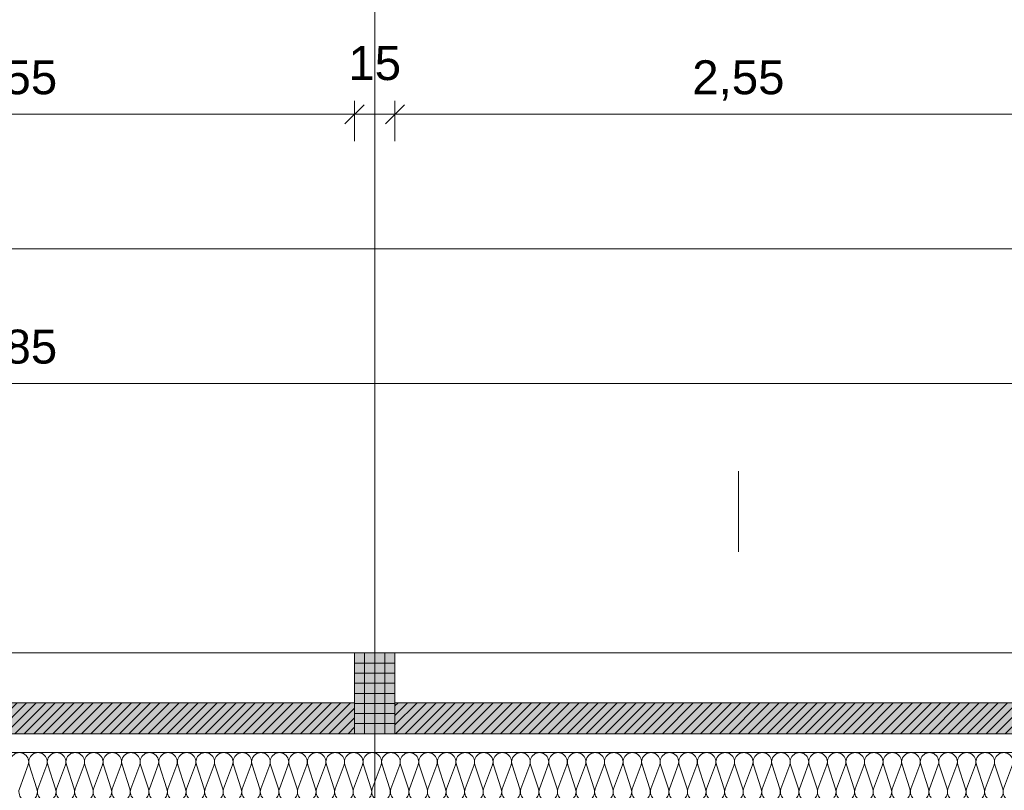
# Model space of a CAD drawing. Header units: metres. Extents: x -111 to 152, y -132 to 99.
# Tile 91 of 256: x -35.07 to -31.41, y 0.17 to 3.03. Entities that reach past the tile are written whole.
import ezdxf

# ---------------------------------------------------------------- set-up
doc = ezdxf.new("R2010")
doc.units = ezdxf.units.M
doc.header["$PDMODE"] = 1
doc.header["$PDSIZE"] = -2
doc.linetypes.add('Achsen 01', pattern=[5.291531, 3.175, -1.058062, 0.352704, -0.705764])
doc.linetypes.add('Raster 01', pattern=[2, 1, -1])
doc.layers.get('0').update_dxf_attribs({"lineweight": 25})
for name, color, linetype, lineweight, true_color in [('014_Fassadenarbeiten-000 Aufsicht Betonfertigteile', 7, 'Continuous', 9, 0xc0c0c0), ('014_Fassadenarbeiten-330 mineralische Dämmung', 7, 'Continuous', 9, 0x666666), ('AV1-Achsen', 1, 'Achsen 01', 18, 0xff0000), ('AV1-Raster', 7, 'Raster 01', 9, 0xa6a6a6)]:
    doc.layers.add(name, color=color, linetype=linetype, lineweight=lineweight, true_color=true_color)
for name, color, linetype, lineweight in [('014_Fassadenarbeiten-330 Betonfertigteile vertikal', 7, 'Continuous', 9), ('014_Fassadenarbeiten-330 Mauerwerk 11.5cm', 7, 'Continuous', 9), ('_1.35m (3D)', 7, 'Continuous', 9), ('_EG (2D)', 7, 'Continuous', 9), ('_GRU (2D)', 7, 'Continuous', 9), ('Bemaßung-Bemaßung', 7, 'Continuous', 9), ('Keine', 7, 'Continuous', 9)]:
    doc.layers.add(name, color=color, linetype=linetype, lineweight=lineweight)
doc.layers.get('0').freeze()
doc.styles.add('Arial', font='arial.ttf')
doc.dimstyles.new('COE 50', dxfattribs={"dimtxt": 126.090495, "dimasz": 0.001414, "dimexe": 0.001, "dimexo": 0.01, "dimgap": 0.001, "dimtad": 1, "dimdec": 3, "dimtxsty": 'Arial', "dimblk": 'VW_SLASH-3', "dimblk1": 'VW_SLASH-3', "dimblk2": 'VW_SLASH-3', "dimcen": 0, "dimadec": 3, "dimazin": 0, "dimtfac": 0.8, "dimtdec": 3, "dimtix": 1, "dimtmove": 0, "dimatfit": 0, "dimldrblk": 'VW_SLASH-2', "dimfxl": 0.002, "dimfxlon": 1, "dimfrac": 2, "dimtolj": 1, "dimarcsym": 0})
pattern_1 = [(45, (0, 0), (0.01767767, -0.01767767), [])]

# ---------------------------------------------------------------- blocks, each defined once
blk = doc.blocks.new('Group-2')
at = {"layer": 'AV1-Raster'}
for p, q in [((-33.75, -22.95), (-33.75, 1.35)), ((-32.4, -22.95), (-32.4, 1.35))]:
    blk.add_line(p, q, dxfattribs=at)
blk = doc.blocks.new('1.35m (3D)')
at = {"layer": 'AV1-Raster', "color": 7}
blk.add_blockref('Group-2', (0, 0), dxfattribs=at)
blk = doc.blocks.new('Group-193')
at = {"layer": '014_Fassadenarbeiten-330 mineralische Dämmung', "transparency": 33554687, "flags": 128}
blk.add_lwpolyline([(0.17, 31.3496, -1.372995), (0.17, 31.4152), (0.26, 31.3819, 1.372583), (0.26, 31.4475), (0.17, 31.4185, -1.372995), (0.17, 31.4841), (0.26, 31.4508, 1.372583), (0.26, 31.5164), (0.17, 31.4875, -1.372995), (0.17, 31.5531), (0.26, 31.5198, 1.372583), (0.26, 31.5854), (0.17, 31.5564, -1.372995), (0.17, 31.622), (0.26, 31.5887, 1.372583), (0.26, 31.6543), (0.17, 31.6254, -1.372995), (0.17, 31.6909), (0.26, 31.6577, 1.372583), (0.26, 31.7232), (0.17, 31.6943, -1.372995), (0.17, 31.7599), (0.26, 31.7266, 1.372583), (0.26, 31.7922), (0.17, 31.7633, -1.372995), (0.17, 31.8288), (0.26, 31.7956, 1.372583), (0.26, 31.8611), (0.17, 31.8322, -1.372995), (0.17, 31.8978), (0.26, 31.8645, 1.372583), (0.26, 31.9301), (0.17, 31.9012, -1.372995), (0.17, 31.9667), (0.26, 31.9335, 1.372583), (0.26, 31.999), (0.17, 31.9701, -1.372995), (0.17, 32.0357), (0.26, 32.0024, 1.372583), (0.26, 32.068), (0.17, 32.039, -1.372995), (0.17, 32.1046), (0.26, 32.0713, 1.372583), (0.26, 32.1369), (0.17, 32.108, -1.372995), (0.17, 32.1736), (0.26, 32.1403, 1.372583), (0.26, 32.2059), (0.17, 32.1769, -1.372995), (0.17, 32.2425), (0.26, 32.2092, 1.372583), (0.26, 32.2748), (0.17, 32.2459, -1.372995), (0.17, 32.3115), (0.26, 32.2782, 1.372583), (0.26, 32.3438), (0.17, 32.3148, -1.372995), (0.17, 32.3804), (0.26, 32.3471, 1.372583), (0.26, 32.4127), (0.17, 32.3838, -1.372995), (0.17, 32.4493), (0.26, 32.4161, 1.372583), (0.26, 32.4816), (0.17, 32.4527, -1.372995), (0.17, 32.5183), (0.26, 32.485, 1.372583), (0.26, 32.5506), (0.17, 32.5217, -1.372995), (0.17, 32.5872), (0.26, 32.554, 1.372583), (0.26, 32.6195), (0.17, 32.5906, -1.372995), (0.17, 32.6562), (0.26, 32.6229, 1.372583), (0.26, 32.6885), (0.17, 32.6596, -1.372995), (0.17, 32.7251), (0.26, 32.6919, 1.372583), (0.26, 32.7574), (0.17, 32.7285, -1.372995), (0.17, 32.7941), (0.26, 32.7608, 1.372583), (0.26, 32.8264), (0.17, 32.7974, -1.372995), (0.17, 32.863), (0.26, 32.8297, 1.372583), (0.26, 32.8953), (0.17, 32.8664, -1.372995), (0.17, 32.932), (0.26, 32.8987, 1.372583), (0.26, 32.9643), (0.17, 32.9353, -1.372995), (0.17, 33.0009), (0.26, 32.9676, 1.372583), (0.26, 33.0332), (0.17, 33.0043, -1.372995), (0.17, 33.0698), (0.26, 33.0366, 1.372583), (0.26, 33.1021), (0.17, 33.0732, -1.372995), (0.17, 33.1388), (0.26, 33.1055, 1.372583), (0.26, 33.1711), (0.17, 33.1422, -1.372995), (0.17, 33.2077), (0.26, 33.1745, 1.372583), (0.26, 33.24), (0.17, 33.2111, -1.372995), (0.17, 33.2767), (0.26, 33.2434, 1.372583), (0.26, 33.309), (0.17, 33.2801, -1.372995), (0.17, 33.3456), (0.26, 33.3124, 1.372583), (0.26, 33.3779), (0.17, 33.349, -1.372995), (0.17, 33.4146), (0.26, 33.3813, 1.372583), (0.26, 33.4469), (0.17, 33.4179, -1.372995), (0.17, 33.4835), (0.26, 33.4502, 1.372583), (0.26, 33.5158), (0.17, 33.4869, -1.372995), (0.17, 33.5525), (0.26, 33.5192, 1.372583), (0.26, 33.5848), (0.17, 33.5558, -1.372995), (0.17, 33.6214), (0.26, 33.5881, 1.372583), (0.26, 33.6537), (0.17, 33.6248, -1.372995), (0.17, 33.6903), (0.26, 33.6571, 1.372583), (0.26, 33.7226), (0.17, 33.6937, -1.372995), (0.17, 33.7593), (0.26, 33.726, 1.372583), (0.26, 33.7916), (0.17, 33.7627, -1.372995), (0.17, 33.8282), (0.26, 33.795, 1.372583), (0.26, 33.8605), (0.17, 33.8316, -1.372995), (0.17, 33.8972), (0.26, 33.8639, 1.372583), (0.26, 33.9295), (0.17, 33.9006, -1.372995), (0.17, 33.9661), (0.26, 33.9329, 1.372583), (0.26, 33.9984), (0.17, 33.9695, -1.372995), (0.17, 34.0351), (0.26, 34.0018, 1.372583), (0.26, 34.0674), (0.17, 34.0384, -1.372995), (0.17, 34.104), (0.26, 34.0707, 1.372583), (0.26, 34.1363), (0.17, 34.1074, -1.372995), (0.17, 34.173), (0.26, 34.1397, 1.372583), (0.26, 34.2053), (0.17, 34.1763, -1.372995), (0.17, 34.2419), (0.26, 34.2086, 1.372583), (0.26, 34.2742), (0.17, 34.2453, -1.372995), (0.17, 34.3109), (0.26, 34.2776, 1.372583), (0.26, 34.3432), (0.17, 34.3142, -1.372995), (0.17, 34.3798), (0.26, 34.3465, 1.372583), (0.26, 34.4121), (0.17, 34.3832, -1.372995), (0.17, 34.4487), (0.26, 34.4155, 1.372583), (0.26, 34.481), (0.17, 34.4521, -1.372995), (0.17, 34.5177), (0.26, 34.4844, 1.372583), (0.26, 34.55), (0.17, 34.5211, -1.372995), (0.17, 34.5866), (0.26, 34.5534, 1.372583), (0.26, 34.6189), (0.17, 34.59, -1.372995), (0.17, 34.6556), (0.26, 34.6223, 1.372583), (0.26, 34.6879), (0.17, 34.659, -1.372995), (0.17, 34.7245), (0.26, 34.6912, 1.372583), (0.26, 34.7568), (0.17, 34.7279, -1.372995), (0.17, 34.7935), (0.26, 34.7602, 1.372583), (0.26, 34.8258), (0.17, 34.7968, -1.372995), (0.17, 34.8624), (0.26, 34.8291, 1.372583), (0.26, 34.8947), (0.17, 34.8658, -1.372995), (0.17, 34.9314), (0.26, 34.8981, 1.372583), (0.26, 34.9637), (0.17, 34.9347, -1.372995), (0.17, 35.0003), (0.26, 34.967, 1.372583), (0.26, 35.0326), (0.17, 35.0037, -1.372995), (0.17, 35.0692), (0.26, 35.036, 1.372583), (0.26, 35.1015)], format="xyb", dxfattribs=at)
blk = doc.blocks.new('Group-194')
at = {"layer": '014_Fassadenarbeiten-330 mineralische Dämmung', "transparency": 33554687}
blk.add_blockref('Group-193', (0, 0), dxfattribs=at)
blk = doc.blocks.new('Parametric Object-28')
at = {"layer": '014_Fassadenarbeiten-330 mineralische Dämmung', "color": 7, "transparency": 33554687}
blk.add_blockref('Group-194', (0, 0), dxfattribs=at)
at = {"layer": '014_Fassadenarbeiten-330 mineralische Dämmung', "color": 0, "flags": 1}
for tag in ['IFC_UUID', 'instanceID', 'prm0_name', 'prm0_type', 'prm0_value', 'prm1_name', 'prm1_type', 'prm1_value', 'prm2_name', 'prm2_type', 'prm2_value', 'prm3_name', 'prm3_type', 'prm3_value', 'prm4_name', 'prm4_type', 'prm4_value', 'prm5_name', 'prm5_type', 'prm5_value', 'prm6_name', 'prm6_type', 'prm6_value']:
    blk.add_attdef(tag, (-39.455, 0.1154), '', height=0.00018, dxfattribs=at)
blk = doc.blocks.new('VW_SLASH-3')
at = {"color": 0, "linetype": 'ByBlock', "lineweight": -2, "transparency": 16777216}
blk.add_line((0, 0), (-1, 0), dxfattribs=at)
at = {"color": 0, "linetype": 'Continuous', "lineweight": 15, "transparency": 16777216, "flags": 128}
blk.add_lwpolyline([(0.5, 0.5), (-0.5, -0.5)], dxfattribs=at)
blk = doc.blocks.new('*D348')
at = {"layer": 'Bemaßung-Bemaßung', "color": 0, "lineweight": -2}
for p, q in [((-36.375, 2.575), (-36.375, 2.725)), ((-33.825, 2.575), (-33.825, 2.725)), ((-33.8957, 2.675), (-36.3043, 2.675))]:
    blk.add_line(p, q, dxfattribs=at)
at = {"layer": 'Defpoints', "color": 0}
for p in [(-36.375, 2.675), (-36.375, 0.675), (-33.825, 0.675)]:
    blk.add_point(p, dxfattribs=at)
at = {"layer": 'Bemaßung-Bemaßung', "color": 0, "lineweight": -2, "xscale": 0.070693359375, "yscale": 0.070693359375, "zscale": 0.070693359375, "rotation": 180}
blk.add_blockref('VW_SLASH-3', (-36.375, 2.675), dxfattribs=at)
at = {"layer": 'Bemaßung-Bemaßung', "color": 0, "lineweight": -2, "xscale": 0.070693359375, "yscale": 0.070693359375, "zscale": 0.070693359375}
blk.add_blockref('VW_SLASH-3', (-33.825, 2.675), dxfattribs=at)
at = {"layer": 'Bemaßung-Bemaßung', "color": 0, "insert": (-35.1, 2.8008), "char_height": 0.12609, "attachment_point": 5, "style": 'Arial'}
blk.add_mtext('\\A1;2,55', dxfattribs=at)
blk = doc.blocks.new('VW_SLASH-2')
at = {"color": 0, "linetype": 'ByBlock', "lineweight": -2, "transparency": 16777216}
blk.add_line((0, 0), (-1, 0), dxfattribs=at)
at = {"color": 0, "linetype": 'Continuous', "lineweight": 15, "transparency": 16777216, "flags": 128}
blk.add_lwpolyline([(0.5, 0.5), (-0.5, -0.5)], dxfattribs=at)
blk = doc.blocks.new('*D349')
at = {"layer": 'Bemaßung-Bemaßung', "color": 0, "lineweight": -2}
for p, q in [((-33.825, 2.575), (-33.825, 2.725)), ((-33.675, 2.575), (-33.675, 2.725)), ((-33.8957, 2.675), (-33.9664, 2.675)), ((-33.675, 2.675), (-33.825, 2.675)), ((-33.6043, 2.675), (-33.5336, 2.675))]:
    blk.add_line(p, q, dxfattribs=at)
at = {"layer": 'Defpoints', "color": 0}
for p in [(-33.825, 2.675), (-33.825, 0.675), (-33.675, 0.675)]:
    blk.add_point(p, dxfattribs=at)
at = {"layer": 'Bemaßung-Bemaßung', "color": 0, "lineweight": -2, "xscale": 0.070693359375, "yscale": 0.070693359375, "zscale": 0.070693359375}
blk.add_blockref('VW_SLASH-3', (-33.825, 2.675), dxfattribs=at)
at = {"layer": 'Bemaßung-Bemaßung', "color": 0, "lineweight": -2, "xscale": 0.070693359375, "yscale": 0.070693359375, "zscale": 0.070693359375, "rotation": 180}
blk.add_blockref('VW_SLASH-3', (-33.675, 2.675), dxfattribs=at)
at = {"layer": 'Bemaßung-Bemaßung', "color": 0, "insert": (-33.75, 2.8644), "char_height": 0.12609, "attachment_point": 5, "style": 'Arial'}
blk.add_mtext('\\A1;15', dxfattribs=at)
blk = doc.blocks.new('*D350')
at = {"layer": 'Bemaßung-Bemaßung', "color": 0, "lineweight": -2}
for p, q in [((-33.675, 2.575), (-33.675, 2.725)), ((-31.125, 2.575), (-31.125, 2.725)), ((-31.1957, 2.675), (-33.6043, 2.675))]:
    blk.add_line(p, q, dxfattribs=at)
at = {"layer": 'Defpoints', "color": 0}
for p in [(-33.675, 2.675), (-33.675, 0.675), (-31.125, 0.675)]:
    blk.add_point(p, dxfattribs=at)
at = {"layer": 'Bemaßung-Bemaßung', "color": 0, "lineweight": -2, "xscale": 0.070693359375, "yscale": 0.070693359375, "zscale": 0.070693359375, "rotation": 180}
blk.add_blockref('VW_SLASH-3', (-33.675, 2.675), dxfattribs=at)
at = {"layer": 'Bemaßung-Bemaßung', "color": 0, "lineweight": -2, "xscale": 0.070693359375, "yscale": 0.070693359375, "zscale": 0.070693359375}
blk.add_blockref('VW_SLASH-3', (-31.125, 2.675), dxfattribs=at)
at = {"layer": 'Bemaßung-Bemaßung', "color": 0, "insert": (-32.4, 2.8008), "char_height": 0.12609, "attachment_point": 5, "style": 'Arial'}
blk.add_mtext('\\A1;2,55', dxfattribs=at)
blk = doc.blocks.new('*D381')
at = {"layer": 'Bemaßung-Bemaßung', "color": 0, "lineweight": -2}
for p, q in [((-39.025, 1.575), (-39.025, 1.725)), ((-31.175, 1.575), (-31.175, 1.725)), ((-31.2457, 1.675), (-38.9543, 1.675))]:
    blk.add_line(p, q, dxfattribs=at)
at = {"layer": 'Defpoints', "color": 0}
for p in [(-39.025, 1.675), (-39.025, -0.125), (-31.175, -0.125)]:
    blk.add_point(p, dxfattribs=at)
at = {"layer": 'Bemaßung-Bemaßung', "color": 0, "lineweight": -2, "xscale": 0.070693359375, "yscale": 0.070693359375, "zscale": 0.070693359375, "rotation": 180}
blk.add_blockref('VW_SLASH-3', (-39.025, 1.675), dxfattribs=at)
at = {"layer": 'Bemaßung-Bemaßung', "color": 0, "lineweight": -2, "xscale": 0.070693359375, "yscale": 0.070693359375, "zscale": 0.070693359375}
blk.add_blockref('VW_SLASH-3', (-31.175, 1.675), dxfattribs=at)
at = {"layer": 'Bemaßung-Bemaßung', "color": 0, "insert": (-35.1, 1.8008), "char_height": 0.12609, "attachment_point": 5, "style": 'Arial'}
blk.add_mtext('\\A1;7,85', dxfattribs=at)
blk = doc.blocks.new('*D583')
at = {"layer": 'Bemaßung-Bemaßung', "color": 0, "lineweight": -2}
for p, q in [((-39.275, 2.075), (-39.275, 2.225)), ((-18.775, 2.075), (-18.775, 2.225)), ((-18.8457, 2.175), (-39.2043, 2.175))]:
    blk.add_line(p, q, dxfattribs=at)
at = {"layer": 'Defpoints', "color": 0}
for p in [(-39.275, 2.175), (-39.275, 0.125), (-18.775, 0.125)]:
    blk.add_point(p, dxfattribs=at)
at = {"layer": 'Bemaßung-Bemaßung', "color": 0, "lineweight": -2, "xscale": 0.070693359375, "yscale": 0.070693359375, "zscale": 0.070693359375, "rotation": 180}
blk.add_blockref('VW_SLASH-3', (-39.275, 2.175), dxfattribs=at)
at = {"layer": 'Bemaßung-Bemaßung', "color": 0, "lineweight": -2, "xscale": 0.070693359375, "yscale": 0.070693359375, "zscale": 0.070693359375}
blk.add_blockref('VW_SLASH-3', (-18.775, 2.175), dxfattribs=at)
at = {"layer": 'Bemaßung-Bemaßung', "color": 0, "insert": (-29.025, 2.3008), "char_height": 0.12609, "attachment_point": 5, "style": 'Arial'}
blk.add_mtext('\\A1;20,50', dxfattribs=at)
blk = doc.blocks.new('Group-715')
at = {"layer": 'AV1-Achsen'}
blk.add_line((-33.75, -26.5), (-33.75, 4.9), dxfattribs=at)
blk = doc.blocks.new('GRU (2D)')
at = {"layer": 'AV1-Achsen', "color": 7}
blk.add_blockref('Group-715', (0, 0), dxfattribs=at)
blk = doc.blocks.new('EG (2D)')
at = {"layer": '014_Fassadenarbeiten-330 Betonfertigteile vertikal', "linetype": 'Continuous', "lineweight": 0}
blk.add_hatch(color=9, dxfattribs=at).paths.add_polyline_path([(-33.825, 0.675), (-33.675, 0.675), (-33.675, 0.375), (-33.825, 0.375)])
at = {"layer": '014_Fassadenarbeiten-330 Betonfertigteile vertikal', "linetype": 'Continuous', "lineweight": 9}
h = blk.add_hatch(dxfattribs=at)
h.set_pattern_fill('Stahlbetonfertigteil', color=8, style=0, pattern_type=2)
h.set_pattern_definition([(-90, (0, 0), (0.0375, 0), [])])
h.paths.add_polyline_path([(-33.825, 0.675), (-33.675, 0.675), (-33.675, 0.375), (-33.825, 0.375)])
at = {"layer": '014_Fassadenarbeiten-330 Betonfertigteile vertikal', "linetype": 'Continuous', "lineweight": 13}
h = blk.add_hatch(dxfattribs=at)
h.set_pattern_fill('Stahlbetonfertigteil-1', color=8, style=0, pattern_type=2)
h.set_pattern_definition([(0, (0, 0), (2e-18, -0.0375), [])])
h.paths.add_polyline_path([(-33.825, 0.675), (-33.675, 0.675), (-33.675, 0.375), (-33.825, 0.375)])
at = {"layer": '014_Fassadenarbeiten-330 Mauerwerk 11.5cm', "linetype": 'Continuous', "lineweight": 0, "true_color": 0xd19783}
for points in [[(-36.375, 0.375), (-36.375, 0.49), (-33.825, 0.49), (-33.825, 0.375)], [(-33.675, 0.375), (-33.675, 0.49), (-31.125, 0.49), (-31.125, 0.375)]]:
    blk.add_hatch(color=33, dxfattribs=at).paths.add_polyline_path(points)
at = {"layer": '014_Fassadenarbeiten-330 Mauerwerk 11.5cm', "linetype": 'Continuous', "lineweight": 9}
h = blk.add_hatch(dxfattribs=at)
h.set_pattern_fill('Mauerwerk Münster', color=8, style=0, pattern_type=2)
h.set_pattern_definition(pattern_1)
h.paths.add_polyline_path([(-36.375, 0.375), (-36.375, 0.49), (-33.825, 0.49), (-33.825, 0.375)])
h = blk.add_hatch(dxfattribs=at)
h.set_pattern_fill('Mauerwerk Münster', color=8, style=0, pattern_type=2)
h.set_pattern_definition(pattern_1)
h.paths.add_polyline_path([(-33.675, 0.375), (-33.675, 0.49), (-31.125, 0.49), (-31.125, 0.375)])
at = {"layer": '014_Fassadenarbeiten-000 Aufsicht Betonfertigteile', "flags": 128}
blk.add_lwpolyline([(-0.026, 0.21), (-18.874, 0.21), (-18.874, 0.305), (-39.455, 0.305), (-39.825, 0.675), (0.675, 0.675), (0.305, 0.305), (-0.026, 0.305)], close=True, dxfattribs=at)
at = {"layer": '014_Fassadenarbeiten-330 Betonfertigteile vertikal', "flags": 128}
blk.add_lwpolyline([(-33.825, 0.675), (-33.675, 0.675), (-33.675, 0.375), (-33.825, 0.375)], close=True, dxfattribs=at)
at = {"layer": '014_Fassadenarbeiten-330 Mauerwerk 11.5cm', "flags": 128}
for points in [[(-36.375, 0.375), (-36.375, 0.49), (-33.825, 0.49), (-33.825, 0.375)], [(-33.675, 0.375), (-33.675, 0.49), (-31.125, 0.49), (-31.125, 0.375)]]:
    blk.add_lwpolyline(points, close=True, dxfattribs=at)
at = {"layer": '014_Fassadenarbeiten-330 mineralische Dämmung', "flags": 128}
blk.add_lwpolyline([(-18.9, 0.305), (-18.9, 0.125), (-39.275, 0.125), (-39.275, -5.4), (-39.455, -5.4), (-39.455, 0.305)], close=True, dxfattribs=at)
at = {"layer": 'Keine', "color": 9, "linetype": 'Continuous', "lineweight": 13, "flags": 128}
blk.add_lwpolyline([(-39.825, 0.675), (0.675, 0.675), (0.675, -22.275), (-39.825, -22.275)], close=True, dxfattribs=at)
at = {"layer": '014_Fassadenarbeiten-330 mineralische Dämmung', "rotation": 90}
blk.add_blockref('Parametric Object-28', (0, 0), dxfattribs=at)
at = {"layer": 'Bemaßung-Bemaßung'}
for p1, p2, distance, text, override, picture, middle in [((-33.675, 0.675), (-33.825, 0.675), -2, '15', {"dimtxt": 0.12609, "dimasz": 0.070693, "dimexe": 0.05, "dimgap": 0.05, "dimpost": '<>', "dimtxsty": 'Arial', "dimtix": 0, "dimtmove": 2, "dimfxl": 0.1}, '*D349', (-33.75, 2.8644)), ((-33.825, 0.675), (-36.375, 0.675), -2, '2,55', {"dimtxt": 0.12609, "dimasz": 0.070693, "dimexe": 0.05, "dimgap": 0.05, "dimpost": '<>', "dimtxsty": 'Arial', "dimtmove": 2, "dimfxl": 0.1}, '*D348', (-35.1, 2.8008)), ((-31.125, 0.675), (-33.675, 0.675), -2, '2,55', {"dimtxt": 0.12609, "dimasz": 0.070693, "dimexe": 0.05, "dimgap": 0.05, "dimpost": '<>', "dimtxsty": 'Arial', "dimtmove": 2, "dimfxl": 0.1}, '*D350', (-32.4, 2.8008)), ((-31.175, -0.125), (-39.025, -0.125), -1.8, '7,85', {"dimtxt": 0.12609, "dimasz": 0.070693, "dimexe": 0.05, "dimgap": 0.05, "dimpost": '<>', "dimtxsty": 'Arial', "dimtmove": 2, "dimfxl": 0.1}, '*D381', (-35.1, 1.8008))]:
    dim = blk.add_aligned_dim(p1=p1, p2=p2, distance=distance, text=text, dimstyle='COE 50', override=override, dxfattribs=at)
    dim.commit()
    dim.dimension.update_dxf_attribs({"geometry": picture, "text_midpoint": middle})
dim = blk.add_linear_dim(base=(-39.275, 2.175), p1=(-18.775, 0.125), p2=(-39.275, 0.125), text='20,50', dimstyle='COE 50', override={"dimtxt": 0.12609, "dimasz": 0.070693, "dimexe": 0.05, "dimgap": 0.05, "dimpost": '<>', "dimtxsty": 'Arial', "dimtmove": 2, "dimfxl": 0.1}, dxfattribs=at)
dim.commit()
dim.dimension.update_dxf_attribs({"geometry": '*D583', "text_midpoint": (-29.025, 2.3008)})

msp = doc.modelspace()

# ---------------------------------------------------------------- block references
at = {"layer": '_1.35m (3D)'}
msp.add_blockref('1.35m (3D)', (0, 0), dxfattribs=at)

# ---------------------------------------------------------------- next in the draw order: block references
at = {"layer": '_EG (2D)'}
msp.add_blockref('EG (2D)', (0, 0), dxfattribs=at)

# ---------------------------------------------------------------- next in the draw order: block references
at = {"layer": '_GRU (2D)'}
msp.add_blockref('GRU (2D)', (0, 0), dxfattribs=at)

doc.saveas('drawing.dxf')
